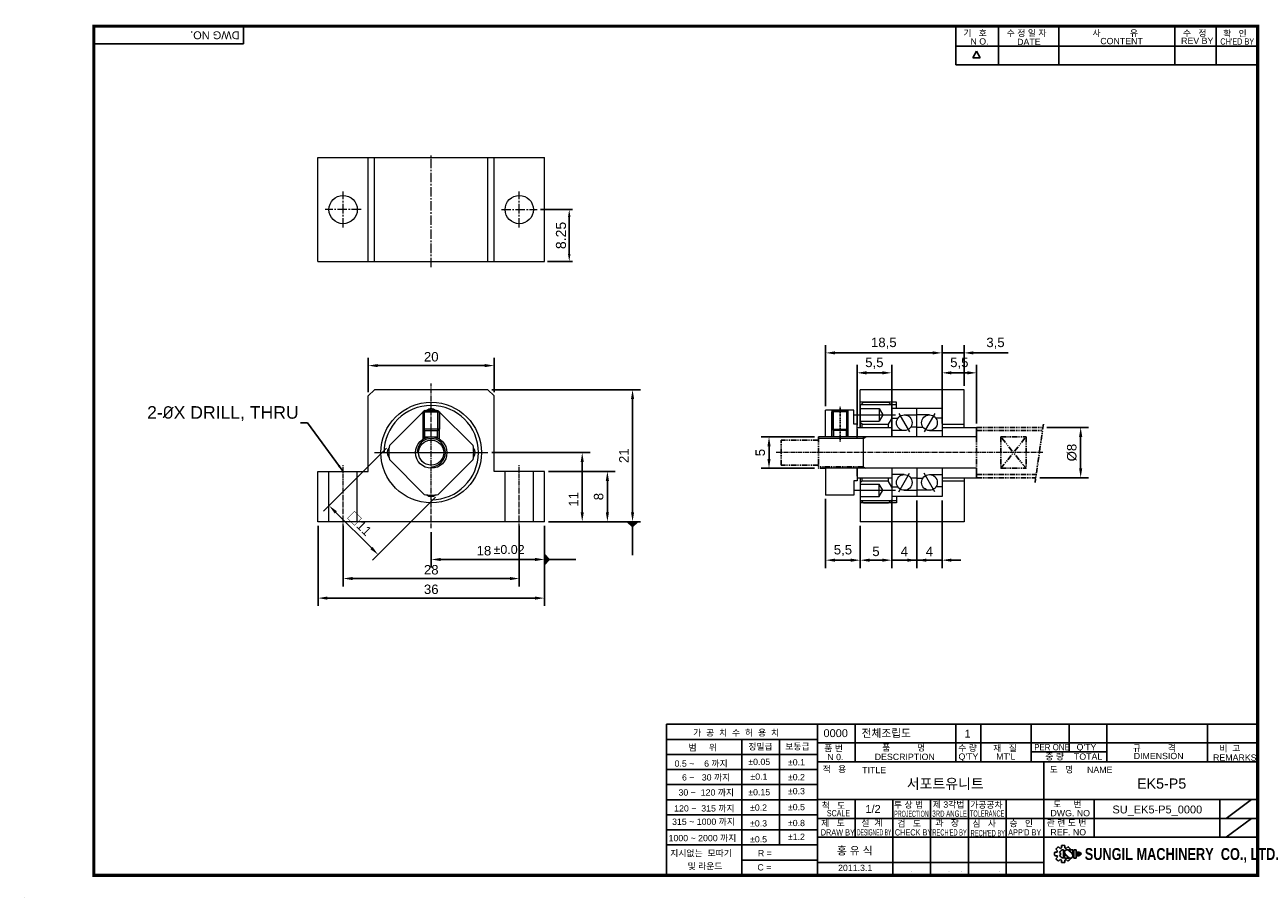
# Model space of a CAD drawing. Header units: millimetres. Extents: x 2079 to 2275, y 797 to 936.
import ezdxf
from ezdxf.enums import TextEntityAlignment as Align

# ---------------------------------------------------------------- set-up
doc = ezdxf.new("R2010")
doc.units = ezdxf.units.MM
doc.linetypes.add('CENTER2', pattern=[1.125, 0.75, -0.125, 0.125, -0.125])
doc.linetypes.add('PHANTOM', pattern=[2.5, 1.25, -0.25, 0.25, -0.25, 0.25, -0.25])
for name, color, linetype in [('D', 7, 'Continuous'), ('DIM', 7, 'Continuous'), ('가상선', 6, 'PHANTOM'), ('중심선', 1, 'CENTER2'), ('치수선', 4, 'Continuous')]:
    doc.layers.add(name, color=color, linetype=linetype)
doc.styles.get("Standard").update_dxf_attribs({"font": 'arial.ttf'})
doc.dimstyles.new('ISO-25', dxfattribs={"dimtxt": 2.5, "dimasz": 2.5, "dimexe": 1.25, "dimexo": 0.625, "dimtad": 1, "dimtxsty": 'Standard', "dimcen": 2.5, "dimadec": 0, "dimazin": 0, "dimtfac": 1, "dimtmove": 0, "dimatfit": 3, "dimfxl": 1, "dimarcsym": 0})
doc.dimstyles.get("Standard").update_dxf_attribs({"dimtxt": 0.18, "dimasz": 0.18, "dimexe": 0.18, "dimexo": 0.0625, "dimgap": 0.09, "dimtad": 0, "dimtih": 1, "dimtoh": 1, "dimdec": 4, "dimzin": 0, "dimdsep": 46, "dimtxsty": 'Standard', "dimcen": 0.09, "dimadec": 0, "dimazin": 0, "dimtfac": 1, "dimtdec": 4, "dimtofl": 0, "dimtmove": 0, "dimatfit": 3, "dimfxl": 1, "dimtolj": 1, "dimtzin": 0, "dimarcsym": 0})

# ---------------------------------------------------------------- blocks, each defined once
blk = doc.blocks.new('A$C0580476A')
at = {"layer": 'D', "const_width": 1}
blk.add_lwpolyline([(0.5, 270.5), (370.5, 270.5), (370.5, 0.5), (0.5, 0.5)], close=True, dxfattribs=at)
blk = doc.blocks.new('mark')
at = {"color": 5}
for p, q in [((209.32, 43.14), (210.3, 43.14)), ((209.32, 43.14), (210.3, 43.14)), ((209.85, 44.43), (210.55, 43.73)), ((210.88, 45.46), (211.58, 44.76)), ((211.37, 42.89), (211.71, 42.89)), ((211.37, 41.92), (211.71, 41.92)), ((211.71, 42.89), (211.71, 41.92)), ((212.18, 46), (212.18, 45.01)), ((213.08, 44.18), (213.08, 40.63)), ((213.48, 42.41), (213.48, 40.63)), ((213.48, 42.37), (215.23, 40.63)), ((213.64, 46), (213.64, 45.01)), ((213.8, 42.41), (215.25, 40.96)), ((214.23, 44.76), (214.93, 45.46)), ((216.73, 42.41), (215.22, 43.9)), ((217.04, 42.44), (215.29, 44.18)), ((215.29, 44.18), (217.04, 44.18)), ((215.72, 44.18), (215.96, 44.43)), ((217.04, 44.18), (217.04, 42.41)), ((217.46, 44.18), (218.43, 44.18)), ((217.46, 44.18), (217.46, 42.41)), ((217.46, 42.41), (217.46, 40.63)), ((218.43, 44.18), (218.43, 42.41)), ((218.43, 42.41), (218.43, 40.63)), ((218.6, 43.14), (218.6, 42.41)), ((218.6, 43.14), (218.84, 43.14)), ((218.6, 42.41), (218.6, 41.67)), ((218.84, 43.14), (218.84, 42.41)), ((218.84, 42.41), (218.84, 41.67)), ((219.02, 43.14), (219.02, 42.41)), ((219.02, 43.14), (219.26, 43.14)), ((219.02, 42.41), (219.02, 41.67)), ((219.26, 43.14), (219.26, 42.41)), ((219.26, 42.41), (219.26, 41.67)), ((219.43, 43.14), (219.43, 42.41)), ((219.43, 43.14), (219.67, 43.14)), ((219.43, 42.41), (219.43, 41.67)), ((219.67, 43.14), (219.67, 42.41)), ((219.67, 42.41), (219.67, 41.67)), ((219.84, 43.14), (219.84, 42.41)), ((219.84, 43.14), (220.57, 42.53)), ((219.84, 42.41), (219.84, 41.67)), ((220.57, 42.28), (219.84, 41.67)), ((220.57, 42.53), (220.57, 42.41)), ((220.57, 42.53), (220.57, 42.28)), ((220.57, 42.41), (220.57, 42.28)), ((209.32, 41.67), (210.3, 41.67)), ((209.85, 40.38), (210.55, 41.08)), ((210.88, 39.35), (211.58, 40.05)), ((212.18, 39.8), (212.18, 38.81)), ((213.48, 40.63), (215.23, 40.63)), ((213.64, 39.8), (213.64, 38.81)), ((214.23, 40.05), (214.93, 39.35)), ((215.65, 40.69), (215.96, 40.38)), ((217.46, 40.63), (218.43, 40.63)), ((218.6, 41.67), (218.84, 41.67)), ((219.02, 41.67), (219.26, 41.67)), ((219.43, 41.67), (219.67, 41.67))]:
    blk.add_line(p, q, dxfattribs=at)
for centre, radius, start, end in [((212.91, 42.41), 3.66, 168.4943, 191.5057), ((212.91, 42.41), 3.66, 123.4943, 146.5057), ((212.91, 42.41), 2.7, 150.6872, 164.3128), ((213.08, 42.41), 1.78, 90, 164.0671), ((213.08, 42.41), 1.78, 195.9329, 270), ((212.91, 42.41), 2.7, 105.6872, 119.3128), ((212.91, 42.41), 3.66, 78.4943, 101.5057), ((214.52, 43.15), 1.03, 43.2202, 225.8282), ((212.91, 42.41), 2.7, 60.6872, 74.3128), ((212.91, 42.41), 3.66, 33.4943, 56.5057), ((216.01, 41.66), 1.03, 223.2202, 45.8282), ((212.91, 42.41), 3.66, 213.4943, 236.5057), ((212.91, 42.41), 2.7, 195.6872, 209.3128), ((212.91, 42.41), 2.7, 240.6872, 254.3128), ((212.91, 42.41), 3.66, 258.4943, 281.5057), ((212.91, 42.41), 2.7, 285.6872, 299.3128), ((212.91, 42.41), 3.66, 303.4943, 326.5057)]:
    blk.add_arc(centre, radius, start, end, dxfattribs=at)
blk = doc.blocks.new('*D44')
at = {"color": 5, "lineweight": -2}
for p, q in [((2161.73, 856.36), (2161.73, 849.74)), ((2143.73, 855.36), (2143.73, 849.74)), ((2145.23, 850.99), (2160.23, 850.99))]:
    blk.add_line(p, q, dxfattribs=at)
at = {"color": 5}
for points in [[(2145.23, 851.24), (2145.23, 850.74), (2143.73, 850.99)], [(2160.23, 851.24), (2160.23, 850.74), (2161.73, 850.99)]]:
    blk.add_solid(points, dxfattribs=at)
at = {"layer": 'DEFPOINTS', "color": 0}
for p in [(2143.73, 855.99), (2161.73, 856.99), (2161.73, 850.99)]:
    blk.add_point(p, dxfattribs=at)
at = {"color": 0, "insert": (2152.11, 852.38), "char_height": 1.5, "attachment_point": 5}
blk.add_mtext('18', dxfattribs=at)
blk = doc.blocks.new('*D45')
at = {"color": 5, "lineweight": -2}
for p, q in [((2153.35, 867.99), (2168.98, 867.99)), ((2167.73, 866.49), (2167.73, 858.49)), ((2162.35, 856.99), (2168.98, 856.99))]:
    blk.add_line(p, q, dxfattribs=at)
at = {"color": 5}
for points in [[(2167.48, 866.49), (2167.98, 866.49), (2167.73, 867.99)], [(2167.48, 858.49), (2167.98, 858.49), (2167.73, 856.99)]]:
    blk.add_solid(points, dxfattribs=at)
at = {"layer": 'DEFPOINTS', "color": 0}
for p in [(2152.73, 867.99), (2161.73, 856.99), (2167.73, 856.99)]:
    blk.add_point(p, dxfattribs=at)
at = {"color": 0, "insert": (2166.35, 860.55), "char_height": 1.5, "attachment_point": 5, "rotation": 90}
blk.add_mtext('11', dxfattribs=at)
blk = doc.blocks.new('*D46')
at = {"color": 5, "lineweight": -2}
for p, q in [((2162.35, 864.99), (2172.98, 864.99)), ((2171.73, 858.49), (2171.73, 863.49)), ((2162.35, 856.99), (2172.98, 856.99))]:
    blk.add_line(p, q, dxfattribs=at)
at = {"color": 5}
for points in [[(2171.48, 863.49), (2171.98, 863.49), (2171.73, 864.99)], [(2171.48, 858.49), (2171.98, 858.49), (2171.73, 856.99)]]:
    blk.add_solid(points, dxfattribs=at)
at = {"layer": 'DEFPOINTS', "color": 0}
for p in [(2161.73, 864.99), (2171.73, 864.99), (2161.73, 856.99)]:
    blk.add_point(p, dxfattribs=at)
at = {"color": 0, "insert": (2170.34, 860.99), "char_height": 1.5, "attachment_point": 5, "rotation": 90}
blk.add_mtext('8', dxfattribs=at)
blk = doc.blocks.new('*D47')
at = {"color": 5, "lineweight": -2}
for p, q in [((2153.35, 877.99), (2176.98, 877.99)), ((2175.73, 858.49), (2175.73, 876.49)), ((2162.35, 856.99), (2176.98, 856.99))]:
    blk.add_line(p, q, dxfattribs=at)
at = {"color": 5}
for points in [[(2175.48, 876.49), (2175.98, 876.49), (2175.73, 877.99)], [(2175.48, 858.49), (2175.98, 858.49), (2175.73, 856.99)]]:
    blk.add_solid(points, dxfattribs=at)
at = {"layer": 'DEFPOINTS', "color": 0}
for p in [(2152.73, 877.99), (2175.73, 877.99), (2161.73, 856.99)]:
    blk.add_point(p, dxfattribs=at)
at = {"color": 0, "insert": (2174.35, 867.49), "char_height": 1.5, "attachment_point": 5, "rotation": 90}
blk.add_mtext('21', dxfattribs=at)
blk = doc.blocks.new('*D48')
at = {"color": 5, "lineweight": -2}
for p, q in [((2136.63, 868.67), (2126.62, 858.66)), ((2144.41, 860.89), (2134.4, 850.88)), ((2128.56, 858.48), (2134.22, 852.82))]:
    blk.add_line(p, q, dxfattribs=at)
at = {"color": 5}
for points in [[(2128.74, 858.66), (2128.39, 858.3), (2127.5, 859.54)], [(2134.4, 853), (2134.04, 852.65), (2135.28, 851.76)]]:
    blk.add_solid(points, dxfattribs=at)
at = {"layer": 'DEFPOINTS', "color": 0}
for p in [(2137.07, 869.11), (2144.85, 861.33), (2135.28, 851.76)]:
    blk.add_point(p, dxfattribs=at)
at = {"color": 0, "insert": (2132.32, 856.67), "char_height": 1.5, "attachment_point": 5, "rotation": 315}
blk.add_mtext('□11', dxfattribs=at)
blk = doc.blocks.new('*D49')
at = {"color": 5, "lineweight": -2}
for p, q in [((2204.65, 870.49), (2196.17, 870.49)), ((2197.42, 868.99), (2197.42, 866.99)), ((2204.65, 865.49), (2196.17, 865.49))]:
    blk.add_line(p, q, dxfattribs=at)
at = {"color": 5}
for points in [[(2197.17, 868.99), (2197.67, 868.99), (2197.42, 870.49)], [(2197.17, 866.99), (2197.67, 866.99), (2197.42, 865.49)]]:
    blk.add_solid(points, dxfattribs=at)
at = {"layer": 'DEFPOINTS', "color": 0}
for p in [(2205.27, 870.49), (2197.42, 865.49), (2205.27, 865.49)]:
    blk.add_point(p, dxfattribs=at)
at = {"color": 0, "insert": (2196.03, 867.99), "char_height": 1.5, "attachment_point": 5, "rotation": 90}
blk.add_mtext('5', dxfattribs=at)
blk = doc.blocks.new('*D50')
at = {"color": 5, "lineweight": -2}
for p, q in [((2241.58, 871.99), (2248.21, 871.99)), ((2246.96, 870.49), (2246.96, 865.49)), ((2240.45, 863.99), (2248.21, 863.99))]:
    blk.add_line(p, q, dxfattribs=at)
at = {"color": 5}
for points in [[(2246.71, 870.49), (2247.21, 870.49), (2246.96, 871.99)], [(2246.71, 865.49), (2247.21, 865.49), (2246.96, 863.99)]]:
    blk.add_solid(points, dxfattribs=at)
at = {"layer": 'DEFPOINTS', "color": 0}
for p in [(2240.96, 871.99), (2239.82, 863.99), (2246.96, 863.99)]:
    blk.add_point(p, dxfattribs=at)
at = {"color": 0, "insert": (2245.57, 867.99), "char_height": 1.5, "attachment_point": 5, "rotation": 90}
blk.add_mtext('%%C8', dxfattribs=at)
blk = doc.blocks.new('*D28')
at = {"color": 5, "lineweight": -2}
for p, q in [((2125.73, 856.36), (2125.73, 843.6)), ((2161.73, 856.36), (2161.73, 843.6)), ((2127.23, 844.85), (2160.23, 844.85))]:
    blk.add_line(p, q, dxfattribs=at)
at = {"color": 5}
for points in [[(2127.23, 845.1), (2127.23, 844.6), (2125.73, 844.85)], [(2160.23, 845.1), (2160.23, 844.6), (2161.73, 844.85)]]:
    blk.add_solid(points, dxfattribs=at)
at = {"layer": 'DEFPOINTS', "color": 0}
for p in [(2125.73, 856.99), (2161.73, 856.99), (2161.73, 844.85)]:
    blk.add_point(p, dxfattribs=at)
at = {"color": 0, "insert": (2143.73, 846.24), "char_height": 1.5, "attachment_point": 5}
blk.add_mtext('36', dxfattribs=at)
blk = doc.blocks.new('*D29')
at = {"color": 5, "lineweight": -2}
for p, q in [((2129.73, 856.36), (2129.73, 846.71)), ((2157.73, 856.36), (2157.73, 846.71)), ((2131.23, 847.96), (2156.23, 847.96))]:
    blk.add_line(p, q, dxfattribs=at)
at = {"color": 5}
for points in [[(2131.23, 848.21), (2131.23, 847.71), (2129.73, 847.96)], [(2156.23, 848.21), (2156.23, 847.71), (2157.73, 847.96)]]:
    blk.add_solid(points, dxfattribs=at)
at = {"layer": 'DEFPOINTS', "color": 0}
for p in [(2129.73, 856.99), (2157.73, 856.99), (2157.73, 847.96)]:
    blk.add_point(p, dxfattribs=at)
at = {"color": 0, "insert": (2143.73, 849.35), "char_height": 1.5, "attachment_point": 5}
blk.add_mtext('28', dxfattribs=at)
blk = doc.blocks.new('*D30')
at = {"color": 5, "lineweight": -2}
for p, q in [((2133.73, 877.61), (2133.73, 883.07)), ((2135.23, 881.82), (2152.23, 881.82)), ((2153.73, 877.61), (2153.73, 883.07))]:
    blk.add_line(p, q, dxfattribs=at)
at = {"color": 5}
for points in [[(2135.23, 882.07), (2135.23, 881.57), (2133.73, 881.82)], [(2152.23, 882.07), (2152.23, 881.57), (2153.73, 881.82)]]:
    blk.add_solid(points, dxfattribs=at)
at = {"layer": 'DEFPOINTS', "color": 0}
for p in [(2153.73, 881.82), (2133.73, 876.99), (2153.73, 876.99)]:
    blk.add_point(p, dxfattribs=at)
at = {"color": 0, "insert": (2143.73, 883.21), "char_height": 1.5, "attachment_point": 5}
blk.add_mtext('20', dxfattribs=at)
blk = doc.blocks.new('*D31')
at = {"color": 5, "lineweight": -2}
for p, q in [((2206.42, 860.61), (2206.42, 849.63)), ((2211.92, 856.36), (2211.92, 849.63)), ((2207.92, 850.88), (2210.42, 850.88))]:
    blk.add_line(p, q, dxfattribs=at)
at = {"color": 5}
for points in [[(2207.92, 851.13), (2207.92, 850.63), (2206.42, 850.88)], [(2210.42, 851.13), (2210.42, 850.63), (2211.92, 850.88)]]:
    blk.add_solid(points, dxfattribs=at)
at = {"layer": 'DEFPOINTS', "color": 0}
for p in [(2206.42, 861.24), (2211.92, 856.99), (2211.92, 850.88)]:
    blk.add_point(p, dxfattribs=at)
at = {"color": 0, "insert": (2209.17, 852.41), "char_height": 1.5, "attachment_point": 5}
blk.add_mtext('5,5', dxfattribs=at)
blk = doc.blocks.new('*D32')
at = {"color": 5, "lineweight": -2}
for p, q in [((2216.92, 859.86), (2216.92, 849.63)), ((2211.92, 856.36), (2211.92, 849.63)), ((2213.42, 850.88), (2215.42, 850.88))]:
    blk.add_line(p, q, dxfattribs=at)
at = {"color": 5}
for points in [[(2213.42, 851.13), (2213.42, 850.63), (2211.92, 850.88)], [(2215.42, 851.13), (2215.42, 850.63), (2216.92, 850.88)]]:
    blk.add_solid(points, dxfattribs=at)
at = {"layer": 'DEFPOINTS', "color": 0}
for p in [(2216.92, 860.49), (2211.92, 856.99), (2216.92, 850.88)]:
    blk.add_point(p, dxfattribs=at)
at = {"color": 0, "insert": (2214.42, 852.27), "char_height": 1.5, "attachment_point": 5}
blk.add_mtext('5', dxfattribs=at)
blk = doc.blocks.new('*D33')
at = {"color": 5, "lineweight": -2}
for p, q in [((2206.42, 875.36), (2206.42, 885.09)), ((2224.92, 875.36), (2224.92, 885.09)), ((2207.92, 883.84), (2223.42, 883.84))]:
    blk.add_line(p, q, dxfattribs=at)
at = {"color": 5}
for points in [[(2207.92, 884.09), (2207.92, 883.59), (2206.42, 883.84)], [(2223.42, 884.09), (2223.42, 883.59), (2224.92, 883.84)]]:
    blk.add_solid(points, dxfattribs=at)
at = {"layer": 'DEFPOINTS', "color": 0}
for p in [(2224.92, 883.84), (2206.42, 874.74), (2224.92, 874.74)]:
    blk.add_point(p, dxfattribs=at)
at = {"color": 0, "insert": (2215.67, 885.37), "char_height": 1.5, "attachment_point": 5}
blk.add_mtext('18,5', dxfattribs=at)
blk = doc.blocks.new('*D34')
at = {"color": 5, "lineweight": -2}
for p, q in [((2224.92, 875.61), (2224.92, 885.09)), ((2228.42, 878.61), (2228.42, 885.09)), ((2223.42, 883.84), (2221.92, 883.84)), ((2224.92, 883.84), (2228.42, 883.84)), ((2229.92, 883.84), (2235.42, 883.84))]:
    blk.add_line(p, q, dxfattribs=at)
at = {"color": 5}
for points in [[(2223.42, 884.09), (2223.42, 883.59), (2224.92, 883.84)], [(2229.92, 884.09), (2229.92, 883.59), (2228.42, 883.84)]]:
    blk.add_solid(points, dxfattribs=at)
at = {"layer": 'DEFPOINTS', "color": 0}
for p in [(2228.42, 883.84), (2228.42, 877.99), (2224.92, 874.99)]:
    blk.add_point(p, dxfattribs=at)
at = {"color": 0, "insert": (2233.42, 885.37), "char_height": 1.5, "attachment_point": 5}
blk.add_mtext('3,5', dxfattribs=at)
blk = doc.blocks.new('*D36')
at = {"color": 5, "lineweight": -2}
for p, q in [((2211.42, 872.36), (2211.42, 881.92)), ((2216.92, 872.61), (2216.92, 881.92)), ((2212.92, 880.67), (2215.42, 880.67))]:
    blk.add_line(p, q, dxfattribs=at)
at = {"color": 5}
for points in [[(2212.92, 880.92), (2212.92, 880.42), (2211.42, 880.67)], [(2215.42, 880.92), (2215.42, 880.42), (2216.92, 880.67)]]:
    blk.add_solid(points, dxfattribs=at)
at = {"layer": 'DEFPOINTS', "color": 0}
for p in [(2216.92, 880.67), (2211.42, 871.74), (2216.92, 871.99)]:
    blk.add_point(p, dxfattribs=at)
at = {"color": 0, "insert": (2214.17, 882.19), "char_height": 1.5, "attachment_point": 5}
blk.add_mtext('5,5', dxfattribs=at)
blk = doc.blocks.new('*D43')
at = {"color": 5, "lineweight": -2}
for p, q in [((2224.92, 872.61), (2224.92, 881.92)), ((2230.42, 872.61), (2230.42, 881.92)), ((2226.42, 880.67), (2228.92, 880.67))]:
    blk.add_line(p, q, dxfattribs=at)
at = {"color": 5}
for points in [[(2226.42, 880.92), (2226.42, 880.42), (2224.92, 880.67)], [(2228.92, 880.92), (2228.92, 880.42), (2230.42, 880.67)]]:
    blk.add_solid(points, dxfattribs=at)
at = {"layer": 'DEFPOINTS', "color": 0}
for p in [(2230.42, 880.67), (2224.92, 871.99), (2230.42, 871.99)]:
    blk.add_point(p, dxfattribs=at)
at = {"color": 0, "insert": (2227.67, 882.19), "char_height": 1.5, "attachment_point": 5}
blk.add_mtext('5,5', dxfattribs=at)
blk = doc.blocks.new('*D92')
at = {"color": 5, "lineweight": -2}
for p, q in [((2216.92, 860.36), (2216.92, 849.63)), ((2220.92, 860.36), (2220.92, 849.63)), ((2215.42, 850.88), (2213.92, 850.88)), ((2216.92, 850.88), (2220.92, 850.88)), ((2222.42, 850.88), (2223.92, 850.88))]:
    blk.add_line(p, q, dxfattribs=at)
at = {"color": 5}
for points in [[(2215.42, 851.13), (2215.42, 850.63), (2216.92, 850.88)], [(2222.42, 851.13), (2222.42, 850.63), (2220.92, 850.88)]]:
    blk.add_solid(points, dxfattribs=at)
at = {"layer": 'DEFPOINTS', "color": 0}
for p in [(2216.92, 860.99), (2220.92, 860.99), (2220.92, 850.88)]:
    blk.add_point(p, dxfattribs=at)
at = {"color": 0, "insert": (2218.92, 852.26), "char_height": 1.5, "attachment_point": 5}
blk.add_mtext('4', dxfattribs=at)
blk = doc.blocks.new('*D93')
at = {"color": 5, "lineweight": -2}
for p, q in [((2220.92, 860.36), (2220.92, 849.63)), ((2224.92, 860.36), (2224.92, 849.63)), ((2219.42, 850.88), (2217.92, 850.88)), ((2220.92, 850.88), (2224.92, 850.88)), ((2226.42, 850.88), (2227.92, 850.88))]:
    blk.add_line(p, q, dxfattribs=at)
at = {"color": 5}
for points in [[(2219.42, 851.13), (2219.42, 850.63), (2220.92, 850.88)], [(2226.42, 851.13), (2226.42, 850.63), (2224.92, 850.88)]]:
    blk.add_solid(points, dxfattribs=at)
at = {"layer": 'DEFPOINTS', "color": 0}
for p in [(2220.92, 860.99), (2224.92, 860.99), (2224.92, 850.88)]:
    blk.add_point(p, dxfattribs=at)
at = {"color": 0, "insert": (2222.92, 852.26), "char_height": 1.5, "attachment_point": 5}
blk.add_mtext('4', dxfattribs=at)
blk = doc.blocks.new('*D97')
at = {"layer": 'D', "lineweight": -2}
for p, q in [((2161.08, 906.63), (2166.17, 906.63)), ((2165.67, 899.58), (2165.67, 905.43)), ((2162.23, 898.38), (2166.17, 898.38))]:
    blk.add_line(p, q, dxfattribs=at)
at = {"layer": 'D'}
for points in [[(2165.47, 905.43), (2165.87, 905.43), (2165.67, 906.63)], [(2165.47, 899.58), (2165.87, 899.58), (2165.67, 898.38)]]:
    blk.add_solid(points, dxfattribs=at)
at = {"layer": 'DEFPOINTS', "color": 0}
for p in [(2160.58, 906.63), (2165.67, 906.63), (2161.73, 898.38)]:
    blk.add_point(p, dxfattribs=at)
at = {"layer": 'D', "lineweight": 9, "insert": (2164.36, 902.51), "char_height": 1.6, "attachment_point": 5, "rotation": 90}
blk.add_mtext('\\A1;8.25', dxfattribs=at)

msp = doc.modelspace()

# ---------------------------------------------------------------- hatches: boundary and pattern name
at = {"layer": '치수선'}
for points in [[(2175.72615, 856.15982), (2176.55344, 856.98711), (2174.89887, 856.98711)], [(2162.55344, 850.98711), (2161.72615, 851.8144), (2161.72615, 850.15982)]]:
    msp.add_hatch(color=256, dxfattribs=at).paths.add_polyline_path(points)

# ---------------------------------------------------------------- linework, layer by layer
for p, q in [((2227.10661, 929.62062), (2227.10661, 935.77555)), ((2230.42463, 871.98711), (2230.42463, 870.48711)), ((2230.42463, 865.48711), (2230.42463, 863.98711)), ((2205.10661, 824.82555), (2181.10661, 824.82555)), ((2181.10661, 824.82555), (2181.10661, 800.77555)), ((2205.10661, 824.82555), (2205.10661, 800.82555)), ((2205.10661, 818.82555), (2275.10661, 818.82555))]:
    msp.add_line(p, q)
at = {"lineweight": 9}
for p, q in [((2125.72615, 898.38293), (2125.72615, 914.88293)), ((2125.72615, 914.88293), (2161.72615, 914.88293)), ((2133.72615, 898.38293), (2133.72615, 914.88293)), ((2134.72615, 898.38293), (2134.72615, 914.88293)), ((2152.72615, 898.38293), (2152.72615, 914.88293)), ((2153.72615, 898.38293), (2153.72615, 914.88293)), ((2161.72615, 898.38293), (2161.72615, 914.88293)), ((2125.72615, 898.38293), (2161.72615, 898.38293)), ((2133.72615, 876.98711), (2134.72615, 877.98711)), ((2152.72615, 877.98711), (2134.72615, 877.98711)), ((2152.72615, 877.98711), (2153.72615, 876.98711)), ((2211.92463, 871.98711), (2211.92463, 877.98711)), ((2228.42463, 877.98711), (2211.92463, 877.98711)), ((2228.42463, 871.98711), (2228.42463, 877.98711)), ((2133.72615, 864.98711), (2133.72615, 876.98711)), ((2153.72615, 864.98711), (2153.72615, 876.98711)), ((2217.67463, 875.98711), (2211.92463, 875.98711)), ((2212.42463, 875.98711), (2211.92463, 875.48711)), ((2211.92463, 875.48711), (2211.92463, 871.98711)), ((2212.04963, 875.61211), (2216.79963, 875.61211)), ((2212.42463, 875.98711), (2216.42463, 875.98711)), ((2216.92463, 875.48711), (2216.42463, 875.98711)), ((2216.79963, 875.61211), (2217.67463, 875.61211)), ((2216.92463, 870.48711), (2216.92463, 875.48711)), ((2216.92463, 875.48711), (2216.92463, 870.48711)), ((2217.67463, 874.98711), (2217.67463, 875.98711)), ((2142.72615, 874.66031), (2142.42615, 874.48711)), ((2142.42615, 874.48711), (2145.02615, 874.48711)), ((2142.42615, 870.12253), (2142.42615, 874.48711)), ((2142.42615, 871.73711), (2142.42615, 874.48711)), ((2142.67615, 871.48711), (2142.67615, 874.65494)), ((2142.67615, 870.23711), (2142.67615, 874.63145)), ((2142.72615, 874.66031), (2144.72615, 874.66031)), ((2144.72615, 874.66031), (2145.02615, 874.48711)), ((2144.77615, 871.48711), (2144.77615, 874.65494)), ((2144.77615, 870.23711), (2144.77615, 874.63145)), ((2145.02615, 870.12253), (2145.02615, 874.48711)), ((2145.02615, 874.48711), (2145.02615, 871.73711)), ((2206.42463, 870.48711), (2206.42463, 874.73711)), ((2210.92463, 874.73711), (2206.42463, 874.73711)), ((2207.42463, 874.73711), (2207.42463, 871.73711)), ((2207.72463, 874.66031), (2207.42463, 874.48711)), ((2207.42463, 870.48711), (2207.42463, 874.48711)), ((2210.02463, 874.48711), (2207.42463, 874.48711)), ((2207.67463, 871.48711), (2207.67463, 874.73711)), ((2207.67463, 870.48711), (2207.67463, 874.63145)), ((2209.72463, 874.66031), (2207.72463, 874.66031)), ((2209.72463, 874.66031), (2210.02463, 874.48711)), ((2209.77463, 871.48711), (2209.77463, 874.73711)), ((2209.77463, 870.48711), (2209.77463, 874.63145)), ((2210.02463, 871.73711), (2210.02463, 874.73711)), ((2210.02463, 870.48711), (2210.02463, 874.48711)), ((2210.92463, 872.48711), (2210.92463, 874.73711)), ((2210.94047, 873.98711), (2217.54089, 873.98711)), ((2211.92463, 874.98711), (2214.92463, 874.98711)), ((2214.92463, 874.98711), (2214.92463, 872.98711)), ((2214.92463, 874.98711), (2215.50198, 873.98711)), ((2215.50198, 873.98711), (2214.92463, 872.98711)), ((2216.92463, 873.48711), (2216.34728, 872.48711)), ((2224.92463, 874.98711), (2216.92463, 874.98711)), ((2216.92463, 874.98711), (2216.92463, 870.48711)), ((2216.92463, 873.44527), (2217.89899, 873.44527)), ((2217.92463, 873.44527), (2217.89899, 873.44527)), ((2218.07483, 874.209), (2219.77442, 871.26522)), ((2218.92463, 873.98348), (2220.92463, 873.98348)), ((2220.92463, 870.48711), (2220.92463, 874.98711)), ((2220.92463, 870.48711), (2220.92463, 874.98711)), ((2220.92463, 870.48711), (2220.92463, 874.98711)), ((2220.92463, 870.48711), (2220.92463, 874.98711)), ((2222.92463, 873.98348), (2220.92463, 873.98348)), ((2223.77442, 874.209), (2222.07483, 871.26522)), ((2223.92463, 873.44527), (2223.95027, 873.44527)), ((2224.92463, 873.44527), (2223.95027, 873.44527)), ((2224.92463, 874.98711), (2224.92463, 870.48711)), ((2145.02615, 871.73711), (2142.42615, 871.73711)), ((2142.67615, 871.48711), (2142.42615, 871.73711)), ((2142.72615, 871.48711), (2142.67615, 871.48711)), ((2142.72615, 871.48711), (2144.72615, 871.48711)), ((2142.72615, 870.48711), (2142.72615, 871.48711)), ((2144.72615, 870.48711), (2144.72615, 871.48711)), ((2144.72615, 871.48711), (2144.77615, 871.48711)), ((2144.77615, 871.48711), (2145.02615, 871.73711)), ((2207.42463, 871.73711), (2210.02463, 871.73711)), ((2207.67463, 871.48711), (2207.42463, 871.73711)), ((2207.72463, 871.48711), (2207.67463, 871.48711)), ((2207.72463, 870.48711), (2207.72463, 871.48711)), ((2209.72463, 871.48711), (2207.72463, 871.48711)), ((2209.72463, 870.48711), (2209.72463, 871.48711)), ((2209.72463, 871.48711), (2209.77463, 871.48711)), ((2209.77463, 871.48711), (2210.02463, 871.73711)), ((2211.42463, 872.48711), (2210.92463, 872.48711)), ((2211.42463, 870.23711), (2211.42463, 872.48711)), ((2211.42463, 871.98711), (2216.92463, 871.98711)), ((2211.42463, 871.73711), (2211.42463, 870.48711)), ((2211.92463, 872.98711), (2214.92463, 872.98711)), ((2212.22463, 872.48711), (2211.92463, 872.78711)), ((2212.22463, 872.48711), (2216.34728, 872.48711)), ((2212.22463, 871.98711), (2212.22463, 872.48711)), ((2216.34728, 872.48711), (2216.34728, 871.98711)), ((2218.92463, 871.49074), (2216.92463, 871.49074)), ((2220.92463, 872.02895), (2219.95027, 872.02895)), ((2220.92463, 872.02895), (2221.89899, 872.02895)), ((2222.92463, 871.49074), (2224.92463, 871.49074)), ((2224.92463, 872.48711), (2228.42463, 872.48711)), ((2224.92463, 871.98711), (2230.42463, 871.98711)), ((2142.72615, 870.48711), (2144.72615, 870.48711)), ((2206.42463, 870.48711), (2205.27108, 870.48711)), ((2212.38492, 870.23711), (2205.27108, 870.23711)), ((2230.42463, 870.48711), (2206.42463, 870.48711)), ((2210.02463, 870.48711), (2207.42463, 870.48711)), ((2212.38492, 870.48711), (2212.38492, 865.48711)), ((2212.38492, 870.23711), (2212.81793, 870.48711)), ((2134.72615, 867.98711), (2152.72615, 867.98711)), ((2230.42463, 865.48711), (2206.42463, 865.48711)), ((2206.42463, 865.48711), (2206.42463, 861.23711)), ((2211.42463, 864.23711), (2211.42463, 865.48711)), ((2211.42463, 865.48711), (2211.42463, 863.48711)), ((2212.38492, 865.73711), (2212.81793, 865.48711)), ((2216.92463, 865.48711), (2216.92463, 860.48711)), ((2216.92463, 865.48711), (2216.92463, 860.48711)), ((2216.92463, 865.48711), (2216.92463, 860.98711)), ((2220.92463, 865.48711), (2220.92463, 860.98711)), ((2220.92463, 865.48711), (2220.92463, 860.98711)), ((2220.92463, 865.48711), (2220.92463, 860.98711)), ((2220.92463, 865.48711), (2220.92463, 860.98711)), ((2224.92463, 865.48711), (2224.92463, 860.98711)), ((2125.72615, 856.98711), (2125.72615, 864.98711)), ((2125.72615, 864.98711), (2133.72615, 864.98711)), ((2127.47615, 856.98711), (2127.47615, 864.98711)), ((2131.97615, 856.98711), (2131.97615, 864.98711)), ((2161.72615, 864.98711), (2153.72615, 864.98711)), ((2155.47615, 856.98711), (2155.47615, 864.98711)), ((2159.97615, 856.98711), (2159.97615, 864.98711)), ((2161.72615, 856.98711), (2161.72615, 864.98711)), ((2211.42463, 863.98711), (2216.92463, 863.98711)), ((2211.92463, 863.98711), (2211.92463, 856.98711)), ((2211.92463, 863.98711), (2211.92463, 860.48711)), ((2212.22463, 863.48711), (2212.22463, 863.98711)), ((2216.34728, 863.98711), (2216.34728, 863.48711)), ((2218.92463, 864.48348), (2216.92463, 864.48348)), ((2218.07483, 861.76522), (2219.77442, 864.709)), ((2220.92463, 863.94527), (2219.95027, 863.94527)), ((2220.92463, 863.94527), (2221.89899, 863.94527)), ((2223.77442, 861.76522), (2222.07483, 864.709)), ((2222.92463, 864.48348), (2224.92463, 864.48348)), ((2224.92463, 863.98711), (2230.42463, 863.98711)), ((2228.42463, 863.98711), (2228.42463, 856.98711)), ((2211.42463, 863.48711), (2210.92463, 863.48711)), ((2210.92463, 863.48711), (2210.92463, 861.23711)), ((2210.94047, 861.98711), (2217.54089, 861.98711)), ((2212.22463, 863.48711), (2211.92463, 863.18711)), ((2211.92463, 862.98711), (2214.92463, 862.98711)), ((2212.22463, 863.48711), (2216.34728, 863.48711)), ((2214.92463, 860.98711), (2214.92463, 862.98711)), ((2215.50198, 861.98711), (2214.92463, 862.98711)), ((2214.92463, 860.98711), (2215.50198, 861.98711)), ((2216.92463, 862.48711), (2216.34728, 863.48711)), ((2216.92463, 862.52895), (2217.89899, 862.52895)), ((2217.92463, 862.52895), (2217.89899, 862.52895)), ((2218.92463, 861.99074), (2220.92463, 861.99074)), ((2222.92463, 861.99074), (2220.92463, 861.99074)), ((2224.92463, 862.52895), (2223.95027, 862.52895)), ((2224.92463, 863.48711), (2228.42463, 863.48711)), ((2210.92463, 861.23711), (2206.42463, 861.23711)), ((2211.92463, 860.98711), (2214.92463, 860.98711)), ((2211.92463, 860.48711), (2212.42463, 859.98711)), ((2217.67463, 859.98711), (2211.92463, 859.98711)), ((2212.04963, 860.36211), (2216.79963, 860.36211)), ((2212.42463, 859.98711), (2216.42463, 859.98711)), ((2216.42463, 859.98711), (2216.92463, 860.48711)), ((2216.79963, 860.36211), (2217.67463, 860.36211)), ((2224.92463, 860.98711), (2216.92463, 860.98711)), ((2217.67463, 860.98711), (2217.67463, 859.98711)), ((2161.72615, 856.98711), (2125.72615, 856.98711)), ((2228.42463, 856.98711), (2211.92463, 856.98711))]:
    msp.add_line(p, q, dxfattribs=at)
at = {"color": 1, "linetype": 'CENTER2', "lineweight": 9, "ltscale": 2}
for p, q in [((2143.72615, 897.46164), (2143.72615, 915.41726)), ((2129.72615, 903.77886), (2129.72615, 909.48701)), ((2157.72615, 903.77886), (2157.72615, 909.48701)), ((2132.58023, 906.63293), (2126.87208, 906.63293)), ((2154.87208, 906.63293), (2160.58023, 906.63293))]:
    msp.add_line(p, q, dxfattribs=at)
at = {"color": 1, "linetype": 'CENTER2', "lineweight": 9}
for p, q in [((2143.72615, 855.98711), (2143.72615, 878.98711)), ((2240.94929, 867.98711), (2198.52572, 867.98711)), ((2129.72615, 855.98711), (2129.72615, 865.98711)), ((2157.72615, 855.98711), (2157.72615, 865.98711))]:
    msp.add_line(p, q, dxfattribs=at)
at = {"lineweight": 9}
for points in [[(2142.60406, 874.64319), (2137.07007, 869.1092)], [(2150.38223, 869.1092), (2144.84825, 874.64319)], [(2137.07007, 866.86502), (2142.60406, 861.33103)], [(2144.84825, 861.33103), (2150.38223, 866.86502)]]:
    msp.add_lwpolyline(points, dxfattribs=at)
for centre, radius in [((2129.72615, 906.63293), 2.25), ((2157.72615, 906.63293), 2.25), ((2143.72615, 867.98711), 8), ((2218.92463, 872.73711), 1.24637), ((2222.92463, 872.73711), 1.24637), ((2143.72615, 867.98711), 2.5), ((2143.72615, 867.98711), 2), ((2218.92463, 863.23711), 1.24637), ((2222.92463, 863.23711), 1.24637)]:
    msp.add_circle(centre, radius, dxfattribs=at)
for centre, radius, start, end in [((2143.72615, 867.98711), 7.5, 270, 180), ((2143.72615, 867.98711), 6.75, 80.4309447, 99.5690553), ((2143.72615, 873.98711), 1, 45.5238106, 134.4761894), ((2143.72615, 867.98711), 2.25, 270, 180), ((2137.72615, 867.98711), 1, 135.5238106, 224.4761894), ((2143.72615, 867.98711), 6.75, 170.4309447, 189.5690553), ((2143.72615, 867.98711), 6.75, 350.4309447, 9.5690553), ((2149.72615, 867.98711), 1, 315.5238106, 44.4761894), ((2143.72615, 867.98711), 6.75, 260.4309447, 279.5690553), ((2143.72615, 861.98711), 1, 225.5238106, 314.4761894)]:
    msp.add_arc(centre, radius, start, end, dxfattribs=at)
at = {"layer": 'D'}
for p, q in [((2113.90661, 932.97555), (2113.90661, 935.77555)), ((2227.10661, 929.62062), (2227.10661, 935.77555)), ((2233.90661, 929.62062), (2233.90661, 935.77555)), ((2243.50661, 929.62062), (2243.50661, 935.77555)), ((2261.90661, 929.62062), (2261.90661, 935.77555)), ((2261.90661, 929.62062), (2261.90661, 935.77555)), ((2268.50661, 929.62062), (2268.50661, 935.77555)), ((2268.50661, 929.62062), (2268.50661, 935.77555)), ((2113.90661, 932.97555), (2089.90661, 932.97555)), ((2227.10661, 932.62062), (2275.10661, 932.62062)), ((2227.10661, 932.62062), (2275.10661, 932.62062)), ((2229.79733, 930.75454), (2230.39733, 931.79377)), ((2230.99733, 930.75454), (2229.79733, 930.75454)), ((2230.99733, 930.75454), (2230.39733, 931.79377)), ((2227.10661, 929.62062), (2275.10661, 929.62062)), ((2227.10661, 929.62062), (2275.10661, 929.62062)), ((2275.10661, 824.82555), (2181.10661, 824.82555)), ((2211.10661, 824.82555), (2211.10661, 818.82555)), ((2227.10661, 824.82555), (2227.10661, 818.82555)), ((2231.10661, 824.82555), (2231.10661, 818.82555)), ((2239.10661, 824.82555), (2239.10661, 818.82555)), ((2245.10661, 824.82555), (2245.10661, 820.42555)), ((2251.10661, 824.82555), (2251.10661, 818.82555)), ((2267.10661, 824.82555), (2267.10661, 818.82555)), ((2205.10661, 822.39454), (2181.10661, 822.39454)), ((2193.10661, 822.39454), (2193.10661, 800.82555)), ((2199.10661, 822.39454), (2199.10661, 805.59454)), ((2205.10661, 821.82555), (2275.10661, 821.82555)), ((2239.10661, 820.42555), (2251.10661, 820.42555)), ((2205.10661, 819.99454), (2181.10661, 819.99454)), ((2241.10661, 818.82555), (2241.10661, 812.82555)), ((2205.10661, 817.59454), (2181.10661, 817.59454)), ((2205.10661, 815.19454), (2181.10661, 815.19454)), ((2205.10661, 812.79454), (2181.10661, 812.79454)), ((2205.10661, 812.82555), (2275.10661, 812.82555)), ((2211.10661, 812.82555), (2211.10661, 806.82555)), ((2217.10661, 812.82555), (2217.10661, 800.82555)), ((2223.10661, 812.82555), (2223.10661, 800.82555)), ((2229.10661, 812.82555), (2229.10661, 800.82555)), ((2235.10661, 812.82555), (2235.10661, 800.82555)), ((2241.10661, 800.82555), (2241.10661, 812.82555)), ((2249.10661, 812.82555), (2249.10661, 806.82555)), ((2269.10661, 812.82555), (2269.10661, 806.82555)), ((2270.10661, 809.82555), (2274.10661, 812.82555)), ((2205.10661, 810.39454), (2181.10661, 810.39454)), ((2205.10661, 809.82555), (2241.10661, 809.82555)), ((2241.10661, 809.82555), (2275.10661, 809.82555)), ((2270.10661, 806.82555), (2274.10661, 809.82555)), ((2205.10661, 807.99454), (2181.10661, 807.99454)), ((2205.10661, 806.82555), (2241.10661, 806.82555)), ((2241.10661, 806.82555), (2275.10661, 806.82555)), ((2205.10661, 805.59454), (2181.10661, 805.59454)), ((2205.10661, 803.19454), (2193.10661, 803.19454)), ((2205.10661, 802.82555), (2241.10661, 802.82555)), ((2079.10661, 797.27555), (2079.10661, 797.27555))]:
    msp.add_line(p, q, dxfattribs=at)
at = {"layer": 'D', "const_width": 0.024}
for points in [[(2220.01181, 801.32358, 1), (2220.05981, 801.32358, 1)], [(2222.01181, 801.32358, 1), (2222.05981, 801.32358, 1)], [(2226.01181, 801.32358, 1), (2226.05981, 801.32358, 1)], [(2228.01181, 801.32358, 1), (2228.05981, 801.32358, 1)], [(2232.01181, 801.32358, 1), (2232.05981, 801.32358, 1)], [(2234.01181, 801.32358, 1), (2234.05981, 801.32358, 1)]]:
    msp.add_lwpolyline(points, format="xyb", close=True, dxfattribs=at)
at = {"layer": '가상선', "ltscale": 0.7}
for p, q in [((2230.42463, 871.98711), (2240.95842, 871.98711)), ((2230.42463, 871.48711), (2240.95842, 871.48711)), ((2241.03713, 872.50143), (2239.71063, 863.21434)), ((2205.27108, 869.98711), (2199.33, 869.98711)), ((2199.33, 865.98711), (2199.33, 869.98711)), ((2205.27108, 870.48711), (2205.27108, 865.48711)), ((2230.42463, 870.48711), (2230.42463, 865.48711)), ((2234.27379, 865.48711), (2238.27379, 870.48711)), ((2238.27379, 865.48711), (2234.27379, 870.48711)), ((2234.27379, 870.48711), (2238.27379, 870.48711)), ((2234.27379, 870.48711), (2234.27379, 865.48711)), ((2238.27379, 870.48711), (2238.27379, 865.48711)), ((2205.27108, 865.98711), (2199.33, 865.98711)), ((2212.38492, 865.73711), (2205.27108, 865.73711)), ((2206.42463, 865.48711), (2205.27108, 865.48711)), ((2234.27379, 865.48711), (2238.27379, 865.48711)), ((2230.42463, 864.48711), (2239.89242, 864.48711)), ((2230.42463, 863.98711), (2239.821, 863.98711))]:
    msp.add_line(p, q, dxfattribs=at)
at = {"layer": '중심선', "ltscale": 0.2}
msp.add_line((2208.72463, 869.76791), (2208.72463, 875.23711), dxfattribs=at)
at = {"layer": '치수선'}
for p, q in [((2176.55344, 856.98711), (2174.89887, 856.98711)), ((2174.89887, 856.98711), (2175.72615, 856.15982)), ((2176.55344, 856.98711), (2175.72615, 856.15982)), ((2175.72615, 856.15982), (2175.72615, 851.66471)), ((2161.72615, 851.8144), (2162.55344, 850.98711)), ((2161.72615, 851.8144), (2161.72615, 850.15982)), ((2161.72615, 850.15982), (2162.55344, 850.98711)), ((2162.55344, 850.98711), (2166.72723, 850.98711))]:
    msp.add_line(p, q, dxfattribs=at)

# ---------------------------------------------------------------- block references
at = {"layer": 'D', "xscale": 0.5, "yscale": 0.5, "zscale": 0.5}
msp.add_blockref('A$C0580476A', (2089.85661, 800.52555), dxfattribs=at)
at = {"layer": 'DIM', "xscale": 0.3749999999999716, "yscale": 0.375, "zscale": 0.375}
msp.add_blockref('mark', (2164.34325, 788.2705), dxfattribs=at)

# ---------------------------------------------------------------- texts
for s, height, p in [('%%P0.02', 1.419264, (2153.62998, 851.86817)), ('서포트유니트', 1.625, (2219.31728, 814.53517)), ('EK5-P5', 1.625, (2255.91973, 814.5506))]:
    msp.add_text(s, height=height).set_placement(p)
at = {"insert": (2247.60954, 805.10208), "char_height": 1.89, "width": 29.6528145, "attachment_point": 1}
msp.add_mtext('{\\fImpact|b0|i0|c0|p34;SUNGIL MACHINERY  CO., LTD.}', dxfattribs=at)
at = {"layer": 'D'}
msp.add_text('DWG NO.', height=1.25, rotation=180, dxfattribs=at).set_placement((2113.2619, 934.96745))
for s, height, p in [('기   호', 1, (2228.30415, 934.19869)), ('수 정 일 자', 1, (2235.20751, 934.18877)), ('사            유', 1, (2248.83309, 934.19163)), ('사            유', 1, (2248.83309, 934.19163)), ('수   정', 1, (2263.21194, 934.19449)), ('수   정', 1, (2263.21194, 934.19449)), ('확   인', 1, (2269.609, 934.12644)), ('확   인', 1, (2269.60899, 934.12644)), ('N O.', 1, (2229.44759, 932.86315)), ('DATE', 1, (2236.86575, 932.78697)), ('CONTENT', 1, (2250.08351, 932.9235)), ('CONTENT', 1, (2250.08351, 932.9235)), ('REV BY', 1, (2262.92664, 932.96929)), ('REV BY', 1, (2262.92664, 932.96928)), ('가  공  치  수  허  용  치', 1, (2185.35025, 822.95102)), ('0000', 1.25, (2206.07836, 822.75035)), ('전체조립도', 1.25, (2212.14616, 822.75418)), ('1', 1.25, (2228.49044, 822.66084)), ('범     위', 1, (2184.62756, 820.59796)), ('정밀급', 1, (2194.12182, 820.73604)), ('보통급', 1, (2200.00969, 820.76303)), ('품 번', 1, (2206.20959, 820.46851)), ('품           명', 1, (2215.41077, 820.56362)), ('수 량', 1, (2227.49393, 820.5225)), ('재   질', 1, (2233.0633, 820.48026)), ("Q'TY", 1, (2246.31395, 820.66136)), ('규           격', 1, (2255.25351, 820.51053)), ('비  고', 1, (2269.00868, 820.46175)), ('0.5 ~    6 까지', 1, (2182.41037, 818.03612)), ('%%p0.05', 1, (2194.12312, 818.31357)), ('%%p0.1', 1, (2200.4239, 818.24435)), ('N 0.', 1, (2206.68699, 819.08482)), ('DESCRIPTION', 1, (2214.22896, 819.11181)), ("Q'TY", 1, (2227.54702, 819.156)), ("MT'L", 1, (2233.533, 819.16579)), ('중 량', 1, (2241.34775, 819.156)), ('TOTAL', 1, (2245.89568, 819.15055)), ('DIMENSION', 1, (2255.40118, 819.24349)), ('REMARKS', 1, (2268.00926, 818.99361)), ('6 ~   30 까지', 1, (2183.58806, 815.84794)), ('%%p0.1', 1, (2194.4682, 815.9594)), ('%%p0.2', 1, (2200.42353, 815.89018)), ('적   용', 1, (2205.95032, 817.14759)), ('TITLE', 1, (2212.22904, 817.01507)), ('도   명', 1, (2242.04272, 817.10572)), ('NAME', 1, (2247.97524, 817.04317)), ('30 ~  120 까지', 1, (2183.03385, 813.4521)), ('%%p0.15', 1, (2194.12016, 813.49525)), ('%%p0.3', 1, (2200.42298, 813.65977)), ('척   도', 1, (2205.79394, 811.35445)), ('투 상 법', 1, (2217.28616, 811.49717)), ('제 3각법', 1, (2223.45131, 811.52398)), ('가공공차', 1, (2229.40938, 811.4823)), ('도     번', 1, (2242.5877, 811.56077)), ('120 ~  315 까지', 1, (2182.3411, 810.9178)), ('%%p0.2', 1, (2194.39782, 811.0445)), ('%%p0.5', 1, (2200.42335, 811.12603)), ('1/2', 1.25, (2212.74623, 810.70352)), ('DWG. NO', 1, (2242.15554, 810.16521)), ('SU_EK5-P5_0000', 1.25, (2252.00829, 810.61647)), ('315 ~ 1000 까지', 1, (2182.00841, 808.79885)), ('%%p0.3', 1, (2194.39782, 808.53719)), ('%%p0.8', 1, (2200.42298, 808.59118)), ('제   도', 1, (2205.71713, 808.55928)), ('설  계', 1, (2212.09746, 808.61211)), ('검   도', 1, (2217.84018, 808.51705)), ('과   장', 1, (2223.86734, 808.61327)), ('심   사', 1, (2229.75576, 808.50218)), ('승   인', 1, (2235.64419, 808.5288)), ('관 련 도 번', 1, (2241.55797, 808.61872)), ('1000 ~ 2000 까지', 1, (2181.45617, 806.19533)), ('%%p0.5', 1, (2194.39893, 806.0029)), ('%%p1.2', 1, (2200.42298, 806.403)), ('REF. NO', 1, (2242.15665, 807.12334)), ('지시없는  모따기', 1, (2181.71743, 803.77598)), ('R =', 1, (2195.6481, 803.79948)), ('홍 유 식', 1.25, (2208.20878, 804.06241)), ('및 라운드', 1, (2184.48199, 801.72625)), ('C =', 1, (2195.5792, 801.54208)), ('2011.3.1', 1, (2208.3968, 801.45458))]:
    msp.add_text(s, height=height, dxfattribs=at).set_placement(p)
for s, width, p in [("CH'ED BY", 0.8, (2269.15985, 932.85017)), ("CH'ED BY", 0.8, (2269.15985, 932.85017)), ('PER ONE', 0.9, (2239.57542, 820.64649)), ('SCALE', 0.643429, (2206.61892, 810.15553)), ('DRAW BY', 0.8, (2205.64865, 807.10409)), ('CHECK BY', 0.8, (2217.4255, 807.10465)), ("APP'D BY", 0.8, (2235.4366, 807.10446))]:
    msp.add_text(s, height=1, dxfattribs=dict(at, width=width)).set_placement(p)
for s, width, p, p2 in [('PROJECTION', 0.607595, (2217.32387, 810.04719), (2222.7943, 810.04719)), ('3RD ANGLE', 0.690813, (2223.38635, 810.07679), (2228.85678, 810.07679)), ('TOLERANCE', 0.640649, (2229.35409, 810.09596), (2234.82452, 810.09596)), ('DESIGNED BY', 0.572914, (2211.39561, 807.10847), (2216.86604, 807.10847)), ("RECH'ED BY", 0.649891, (2223.38635, 807.09744), (2228.85678, 807.09744)), ("RECH'ED BY", 0.649891, (2229.46461, 806.98183), (2234.93504, 806.98183))]:
    msp.add_text(s, height=1, dxfattribs=dict(at, width=width)).set_placement(p, p2, align=Align.FIT)
at = {"layer": 'D', "insert": (2122.65317, 873.00242), "char_height": 2, "attachment_point": 9}
msp.add_mtext('2-{\\fISOCPEUR|b0|i0|c0|p34;%%C}X DRILL, THRU', dxfattribs=at)

# ---------------------------------------------------------------- dimensions: what is measured, and where the dimension line sits
for base, p1, p2, picture, middle in [((2224.92463, 883.84358), (2206.42463, 874.73711), (2224.92463, 874.73711), '*D33', (2215.67463, 885.37001)), ((2228.42463, 883.84358), (2224.92463, 874.98711), (2228.42463, 877.98711), '*D34', (2233.42019, 885.37001)), ((2153.72615, 881.82315), (2133.72615, 876.98711), (2153.72615, 876.98711), '*D30', (2143.72615, 883.21401)), ((2216.92463, 880.67061), (2211.42463, 871.73711), (2216.92463, 871.98711), '*D36', (2214.17463, 882.19397)), ((2230.42463, 880.67061), (2224.92463, 871.98711), (2230.42463, 871.98711), '*D43', (2227.67463, 882.19397)), ((2211.92463, 850.88238), (2206.42463, 861.23711), (2211.92463, 856.98711), '*D31', (2209.17463, 852.40574)), ((2216.92463, 850.88238), (2211.92463, 856.98711), (2216.92463, 860.48711), '*D32', (2214.42463, 852.27017)), ((2220.92463, 850.88238), (2216.92463, 860.98711), (2220.92463, 860.98711), '*D92', (2218.92463, 852.25738)), ((2224.92463, 850.88238), (2220.92463, 860.98711), (2224.92463, 860.98711), '*D93', (2222.92463, 852.25738)), ((2161.72615, 844.846), (2125.72615, 856.98711), (2161.72615, 856.98711), '*D28', (2143.72615, 846.23737)), ((2157.72615, 847.95953), (2129.72615, 856.98711), (2157.72615, 856.98711), '*D29', (2143.72615, 849.35039))]:
    dim = msp.add_linear_dim(base=base, p1=p1, p2=p2, dimstyle='ISO-25', override={"dimtxt": 1.5, "dimasz": 1.5, "dimclrd": 5, "dimclre": 5})
    dim.commit()
    dim.dimension.update_dxf_attribs({"geometry": picture, "text_midpoint": middle})
for base, p1, p2, picture, middle in [((2175.72615, 877.98711), (2161.72615, 856.98711), (2152.72615, 877.98711), '*D47', (2174.34808, 867.48711)), ((2197.4173, 865.48711), (2205.27108, 870.48711), (2205.27108, 865.48711), '*D49', (2196.02951, 867.98711)), ((2171.72615, 864.98711), (2161.72615, 856.98711), (2161.72615, 864.98711), '*D46', (2170.33529, 860.98711))]:
    dim = msp.add_linear_dim(base=base, p1=p1, p2=p2, angle=90, dimstyle='ISO-25', override={"dimtxt": 1.5, "dimasz": 1.5, "dimclrd": 5, "dimclre": 5})
    dim.commit()
    dim.dimension.update_dxf_attribs({"geometry": picture, "text_midpoint": middle})
dim = msp.add_linear_dim(base=(2246.95842, 863.98711), p1=(2240.95842, 871.98711), p2=(2239.821, 863.98711), angle=90, text='%%C8', dimstyle='ISO-25', override={"dimtxt": 1.5, "dimasz": 1.5, "dimclrd": 5, "dimclre": 5})
dim.commit()
dim.dimension.update_dxf_attribs({"geometry": '*D50', "text_midpoint": (2245.56756, 867.98711)})
dim = msp.add_linear_dim(base=(2135.28104, 851.76382), p1=(2137.07007, 869.1092), p2=(2144.84825, 861.33103), angle=315, text='□<>', dimstyle='ISO-25', override={"dimtxt": 1.5, "dimasz": 1.5, "dimclrd": 5, "dimclre": 5})
dim.commit()
dim.dimension.update_dxf_attribs({"geometry": '*D48', "text_midpoint": (2131.34761, 855.69726), "dimtype": 161})
dim = msp.add_linear_dim(base=(2167.72615, 856.98711), p1=(2152.72615, 867.98711), p2=(2161.72615, 856.98711), angle=90, dimstyle='ISO-25', override={"dimtxt": 1.5, "dimasz": 1.5, "dimclrd": 5, "dimclre": 5})
dim.commit()
dim.dimension.update_dxf_attribs({"geometry": '*D45', "text_midpoint": (2167.72615, 860.54529), "dimtype": 160})
dim = msp.add_linear_dim(base=(2161.72615, 850.98711), p1=(2143.72615, 855.98711), p2=(2161.72615, 856.98711), dimstyle='ISO-25', override={"dimtxt": 1.5, "dimasz": 1.5, "dimclrd": 5, "dimclre": 5})
dim.commit()
dim.dimension.update_dxf_attribs({"geometry": '*D44', "text_midpoint": (2152.10775, 850.98711), "dimtype": 160})
at = {"layer": 'D', "lineweight": 9}
dim = msp.add_linear_dim(base=(2165.67347, 906.63293), p1=(2161.72615, 898.38293), p2=(2160.58023, 906.63293), angle=270, dimstyle='Standard', override={"dimtxt": 1.6, "dimasz": 1.2, "dimexe": 0.5, "dimexo": 0.5, "dimgap": 0.5, "dimtad": 1, "dimtih": 0, "dimtoh": 0, "dimzin": 8, "dimcen": 0.5, "dimclrd": 256, "dimclre": 256, "dimclrt": 256, "dimadec": 4, "dimazin": 2, "dimtfac": 0.5, "dimtix": 1, "dimtofl": 1, "dimtmove": 2, "dimtzin": 8}, dxfattribs=at)
dim.commit()
dim.dimension.update_dxf_attribs({"geometry": '*D97', "text_midpoint": (2164.35656, 902.50793)})

# ---------------------------------------------------------------- leaders
at = {"layer": 'D'}
msp.add_leader([(2129.72615, 864.98711), (2124.05942, 872.72117), (2122.93442, 872.72117)], dimstyle='Standard', override={"dimscale": 0.45, "dimtxt": 1.2, "dimasz": 2.5, "dimexe": 0.5, "dimexo": 0.5, "dimgap": 0.625, "dimtad": 1, "dimtih": 0, "dimtoh": 0, "dimdec": 3, "dimzin": 8, "dimlunit": 6, "dimcen": 2.5, "dimadec": 1, "dimtdec": 3, "dimtofl": 1}, dxfattribs=at)

doc.saveas('drawing.dxf')
